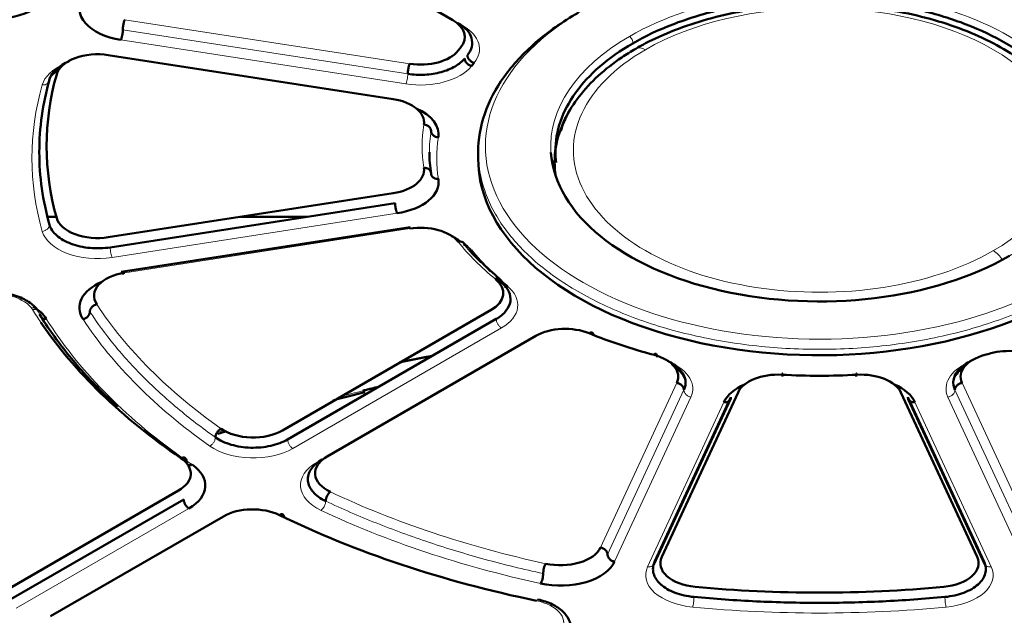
# Model space of a CAD drawing. Header units: millimetres. Extents: x 5 to 414, y 5 to 290.
# Tile 74 of 83: x 335.08 to 345.18, y 249.32 to 255.43. Entities that reach past the tile are written whole.
import ezdxf

# ---------------------------------------------------------------- set-up
doc = ezdxf.new("R2010")
doc.units = ezdxf.units.MM
doc.layers.add('1', color=7, linetype='Continuous', true_color=0xffffff)

msp = doc.modelspace()

# ---------------------------------------------------------------- linework, layer by layer
at = {"layer": '1', "color": 18, "linetype": 'Continuous', "lineweight": 50}
for p, q in [((339.52357, 255.42334), (337.32742, 256.69129)), ((338.91372, 254.61194), (335.99146, 255.06401)), ((339.78371, 254.0693), (339.78371, 254.00768)), ((335.99146, 253.1963), (338.91372, 253.64838)), ((338.93313, 253.54531), (336.01087, 253.09324)), ((335.37678, 253.40587), (335.45869, 253.40587)), ((337.34608, 253.40587), (338.03172, 253.40587)), ((339.08832, 253.30153), (336.12324, 252.84283)), ((337.77718, 251.21632), (339.91643, 252.45142)), ((339.96946, 252.35956), (337.83022, 251.12447)), ((340.37604, 252.18605), (338.2368, 250.95096)), ((341.58664, 249.84371), (342.37326, 251.53863)), ((341.59378, 249.86995), (342.3768, 251.55711)), ((342.44924, 251.60714), (341.66622, 249.91998)), ((344.9012, 249.91998), (344.11818, 251.60714)), ((344.19062, 251.55711), (344.97364, 249.86995)), ((344.19416, 251.53863), (344.98078, 249.84371)), ((334.93948, 249.57798), (336.71208, 250.60138)), ((336.76511, 250.50953), (334.99252, 249.48612)), ((337.17169, 250.33602), (335.3991, 249.31262))]:
    msp.add_line(p, q, dxfattribs=at)
at = {"layer": '1', "color": 18, "linetype": 'Continuous', "lineweight": 13}
for p, q in [((339.08196, 254.97443), (336.1597, 255.4265)), ((339.57659, 255.39273), (339.62964, 255.3621)), ((339.06254, 254.87137), (336.14028, 255.32344)), ((339.04313, 254.7683), (336.12087, 255.22038)), ((338.95255, 253.44225), (336.03029, 252.99017)), ((336.1597, 252.83381), (339.08196, 253.28589)), ((340.02249, 252.2677), (337.88325, 251.03261)), ((341.82139, 251.70427), (341.03837, 250.01711)), ((341.89383, 251.63183), (341.11082, 249.94466)), ((345.4566, 249.94466), (344.67359, 251.63183)), ((345.52905, 250.01711), (344.74603, 251.70427)), ((341.96628, 251.55938), (341.18326, 249.87222)), ((345.38416, 249.87222), (344.60114, 251.55938)), ((341.52133, 249.81992), (342.30435, 251.50708)), ((344.26307, 251.50708), (345.04609, 249.81992)), ((338.13074, 250.88972), (338.18378, 250.92035)), ((336.81814, 250.41767), (335.04555, 249.39427))]:
    msp.add_line(p, q, dxfattribs=at)
at = {"layer": '1', "color": 18, "linetype": 'Continuous', "lineweight": 50}
for centre, major_axis, start_param, end_param in [((343.28371, 254.13016), (-3.425, 0), 3.6772342, 5.49778714), ((336.26969, 255.54104), (0.575, 0), 2.77962584, 4.45058959), ((334.81473, 255.76613), (0.575, 0), 4.45058959, 5.93795583), ((339.22305, 255.24984), (-0.425, 0), 2.6960314, 3.92699082), ((335.88146, 254.827), (-0.425, 0), 4.45058959, 6.12155334), ((339.19195, 255.21144), (-0.425, 0), 1.30899694, 2.71234519), ((343.28371, 254.13016), (4.075, 0), 2.6960314, 2.71234519), ((343.28371, 254.00768), (-3.925, 0), 5.83762405, 5.85393784), ((343.28371, 254.13016), (-7.925, 0), 6.12155334, 6.44481727), ((338.80372, 254.37493), (-0.425, 0), 3.04724135, 4.45058959), ((338.80372, 254.25245), (0.575, 0), 6.188834, 7.20937516), ((343.28364, 253.96837), (-2.71562, 0), 5.99715311, 6.377384), ((343.28371, 254.06892), (-4, 0), 0, 0.09435131), ((343.28371, 254.13016), (2.75619, 0), 3.18204066, 5.49778714), ((343.28371, 254.00768), (-3.5, 0), 0.00004909, 2.35619449), ((338.80372, 253.88539), (-0.425, 0), 1.83259571, 3.23594396), ((343.28371, 253.47696), (-13.75, 0), 0.78539816, 3.17865363), ((338.80372, 253.76291), (0.575, 0), 4.97418837, 6.37753662), ((343.28371, 253.31366), (13.75, 0), 3.92699082, 6.29344457), ((335.88146, 253.43331), (-0.425, 0), 0.16163197, 1.83259571), ((339.19195, 253.04887), (-0.425, 0), 3.57084012, 4.97418837), ((343.28371, 254.00768), (-3.925, 0), 0.42924747, 0.53571702), ((336.26969, 252.5968), (-0.425, 0), 4.97418837, 6.64515212), ((343.28364, 252.47679), (-13.74145, 0), 6.23910484, 8.6393798), ((336.26969, 252.47432), (0.575, 0), 2.21540307, 3.50355946), ((339.6159, 252.62492), (-0.425, 0), 2.35619449, 3.75954274), ((343.28371, 254.00768), (-3.925, 0), 0.56570894, 0.61795008), ((343.28371, 254.06892), (4, 0), 3.73926015, 3.75954274), ((334.81473, 252.24924), (0.575, 0), 0.34522947, 0.79097455), ((343.28371, 254.13016), (-8.575, 0), 0.37381315, 0.70196808), ((340.67656, 252.01255), (-0.425, 0), 4.0944389, 5.49778714), ((343.28371, 254.13016), (-4.075, 0), 0.95284624, 1.14154886), ((345.22305, 251.78573), (-0.425, 0), 3.92699082, 5.15795023), ((341.41087, 251.76778), (-0.425, 0), 2.87979327, 4.28314151), ((345.15655, 251.76778), (-0.425, 0), 5.14163645, 6.54498469), ((343.28371, 254.13016), (4.075, 0), 5.14163645, 5.15795023), ((342.85976, 251.54364), (-0.425, 0), 4.61803767, 6.02138592), ((343.28371, 254.13016), (-4.075, 0), 1.47644502, 1.66514764), ((343.70766, 251.54364), (-0.425, 0), 3.40339204, 4.80674029), ((342.85976, 251.42116), (0.575, 0), 2.21539558, 2.87979327), ((343.70766, 251.42116), (0.575, 0), 0.26179939, 0.92619707), ((337.47666, 251.38983), (-0.425, 0), 0.68523074, 2.35619449), ((336.41156, 250.77489), (-0.425, 0), 2.35619449, 3.84356073), ((338.53732, 250.77746), (-0.425, 0), 5.49778714, 7.16875089), ((336.41156, 250.65241), (0.575, 0), 5.49778714, 6.98515338), ((343.28364, 250.86425), (-13.70697, 0), 0.01237002, 2.35619449), ((337.47222, 250.16252), (-0.425, 0), 4.0104209, 5.49778714), ((343.28371, 254.13016), (-8.575, 0), 0.86882825, 1.22556685), ((340.62785, 250.08061), (-0.425, 0), 1.20882952, 2.87979327), ((342.07674, 249.85647), (-0.425, 0), 6.02138592, 7.69234967), ((344.49068, 249.85647), (-0.425, 0), 1.73242829, 3.40339204), ((340.62785, 249.95814), (0.575, 0), 4.35042217, 6.02138592), ((343.28371, 254.13016), (-7.925, 0), 1.40916436, 1.73242829)]:
    msp.add_ellipse(centre, major_axis=major_axis, ratio=0.57735, start_param=start_param, end_param=end_param, dxfattribs=at)
at = {"layer": '1', "color": 18, "linetype": 'Continuous', "lineweight": 13}
for centre, major_axis, start_param, end_param in [((343.28371, 254.13016), (2.75619, 0), 5.49778714, 8.6393798), ((343.28364, 254.0894), (-2.52243, 0), 2.35619449, 5.49778714), ((343.28371, 254.13016), (-3.425, 0), 5.49778714, 8.6393798), ((339.22305, 255.12736), (-0.575, 0), 2.6960314, 3.92699082), ((343.28371, 254.13016), (2.75619, 0), 2.35619449, 3.18204066), ((343.28364, 254.0894), (-2.52243, 0), 5.49778714, 8.6393798), ((341.50001, 254.95588), (-0.1, 0.17321), 5.49778714, 6.28361482), ((335.88146, 254.70453), (-0.575, 0), 5.35698299, 6.12155334), ((339.19195, 255.08897), (-0.575, 0), 1.30899694, 2.71234519), ((343.28371, 254.00768), (8.075, 0), 2.97996069, 3.30322462), ((343.28371, 254.13016), (-4.075, 0), 6.188834, 6.37753662), ((343.28371, 254.06892), (-4, 0), 6.188834, 6.28318531), ((343.28371, 254.00768), (-3.925, 0), 6.188834, 6.37753662), ((335.88146, 253.31084), (0.575, 0), 3.30322462, 4.97418837), ((339.19195, 252.9264), (-0.575, 0), 3.90306089, 4.00480364), ((343.28371, 254.13016), (-4.075, 0), 0.42924747, 0.61795008), ((339.19195, 252.9264), (-0.575, 0), 3.57084012, 3.78294305), ((345.06727, 252.89632), (0.1, -0.17321), 1.63420086, 2.35619449), ((334.81473, 252.37171), (0.425, 0), 0.34522947, 1.83259571), ((339.6159, 252.50245), (0.575, 0), 5.49778714, 6.90113539), ((343.28371, 254.13016), (-8.575, 0), 0.34522947, 0.37381315), ((343.28371, 254.13016), (7.925, 0), 3.50355946, 3.8268234), ((343.28371, 254.00768), (-8.425, 0), 0.34522947, 0.68318913), ((343.28371, 254.00768), (8.075, 0), 3.50355946, 3.8268234), ((341.41087, 251.64531), (0.575, 0), 6.02138592, 7.20936407), ((345.15655, 251.64531), (0.575, 0), 2.2154139, 3.40339204), ((337.47666, 251.26736), (0.575, 0), 3.8268234, 5.49778714), ((343.28371, 254.00768), (-8.425, 0), 0.68992257, 0.70196808), ((338.53732, 250.65498), (-0.575, 0), 5.49778714, 7.16875089), ((343.28371, 254.13016), (7.925, 0), 4.02715824, 4.35042217), ((343.28371, 254.00768), (8.075, 0), 4.02715824, 4.35042217), ((342.07674, 249.73399), (-0.575, 0), 6.02138592, 7.69234967), ((344.49068, 249.73399), (0.575, 0), 4.87402095, 6.54498469), ((340.238, 249.24059), (-0.425, 0), 2.87979327, 4.36715951), ((343.28371, 254.00768), (8.075, 0), 4.55075701, 4.87402095)]:
    msp.add_ellipse(centre, major_axis=major_axis, ratio=0.57735, start_param=start_param, end_param=end_param, dxfattribs=at)
at = {"layer": '1', "color": 18, "linetype": 'Continuous', "lineweight": 50}
for points, knots in [([(341.36894, 255.18426), (341.49406, 255.2565), (341.76968, 255.38712), (342.24074, 255.53246), (342.75204, 255.62201), (343.28365, 255.65225), (343.72707, 255.62701), (344.07103, 255.57725), (344.40492, 255.50829), (344.79785, 255.38708), (345.14218, 255.22388), (345.3803, 255.07217), (345.59156, 254.90774), (345.80164, 254.68088), (345.95668, 254.38574), (345.99864, 254.13981), (345.98876, 253.9962), (345.9831, 253.95504)], [0, 0, 0, 0, 0.080607, 0.16121401, 0.24182101, 0.32242801, 0.40303502, 0.44338713, 0.48373923, 0.56434624, 0.64495324, 0.68530535, 0.72565746, 0.80626446, 0.88687146, 0.96747847, 1, 1, 1, 1]), ([(345.87378, 254.43398), (345.84566, 254.49239), (345.76921, 254.62315), (345.60175, 254.81344), (345.37687, 255.00218), (345.10815, 255.1697), (344.80243, 255.31236), (344.46638, 255.42715), (344.1073, 255.51205), (343.73234, 255.56572), (343.3488, 255.58736), (342.96405, 255.57664), (342.5855, 255.53376), (342.22033, 255.45933), (341.87564, 255.35449), (341.6042, 255.2401), (341.45286, 255.15957), (341.40001, 255.12909)], [0, 0, 0, 0, 0.05155464, 0.11934155, 0.18849309, 0.25850786, 0.32885909, 0.39917257, 0.46936113, 0.53943115, 0.60942614, 0.6794037, 0.74941978, 0.81952579, 0.88978789, 0.96026678, 1, 1, 1, 1]), ([(340.80884, 255.49779), (340.64712, 255.40442), (340.35469, 255.19874), (340.02932, 254.84722), (339.82883, 254.46567), (339.78369, 254.20119), (339.78371, 254.06889), (339.78371, 254.06888)], [0, 0, 0, 0, 0.24999357, 0.49998713, 0.7499807, 0.99997427, 1, 1, 1, 1]), ([(336.1597, 255.4265), (336.15843, 255.42377), (336.15715, 255.42063), (336.15466, 255.4137), (336.15344, 255.4099), (336.15109, 255.40177), (336.14997, 255.39745), (336.14786, 255.38844), (336.14687, 255.38376), (336.14507, 255.37422), (336.14426, 255.36936), (336.14285, 255.35966), (336.14225, 255.35481), (336.14128, 255.34531), (336.14091, 255.34066), (336.14041, 255.33173), (336.14028, 255.32745), (336.14028, 255.32344)], [0, 0, 0, 0, 0.125, 0.125, 0.25, 0.25, 0.375, 0.375, 0.5, 0.5, 0.625, 0.625, 0.75, 0.75, 0.875, 0.875, 1, 1, 1, 1]), ([(336.14028, 255.32344), (336.14028, 255.31943), (336.14016, 255.31516), (336.13966, 255.30623), (336.13929, 255.30157), (336.13832, 255.29207), (336.13772, 255.28722), (336.13631, 255.27752), (336.1355, 255.27266), (336.1337, 255.26312), (336.13271, 255.25844), (336.1306, 255.24943), (336.12948, 255.24511), (336.12713, 255.23698), (336.12591, 255.23318), (336.12341, 255.22625), (336.12214, 255.22312), (336.12087, 255.22038)], [0, 0, 0, 0, 0.125, 0.125, 0.25, 0.25, 0.375, 0.375, 0.5, 0.5, 0.625, 0.625, 0.75, 0.75, 0.875, 0.875, 1, 1, 1, 1]), ([(340.58327, 253.96307), (340.57831, 254.00156), (340.56922, 254.14252), (340.61073, 254.38572), (340.76584, 254.68093), (341.01758, 254.95289), (341.24382, 255.11202), (341.36894, 255.18426)], [0, 0, 0, 0, 0.08616541, 0.31462406, 0.5430827, 0.77154135, 1, 1, 1, 1]), ([(341.40001, 255.12909), (341.35025, 255.10038), (341.21196, 255.01407), (341.00796, 254.85511), (340.8144, 254.64441), (340.68845, 254.4531), (340.64451, 254.33052), (340.63257, 254.28826)], [0, 0, 0, 0, 0.13127177, 0.3798366, 0.62838822, 0.87451558, 1, 1, 1, 1]), ([(335.38798, 254.81222), (335.39911, 254.85161), (335.44728, 254.92345), (335.53837, 254.97859), (335.58705, 254.99908)], [0, 0, 0, 0, 0.53590568, 1, 1, 1, 1]), ([(339.06254, 254.87137), (339.06254, 254.87537), (339.06267, 254.87965), (339.06317, 254.88858), (339.06354, 254.89323), (339.06451, 254.90273), (339.06511, 254.90758), (339.06652, 254.91729), (339.06733, 254.92215), (339.06913, 254.93169), (339.07011, 254.93637), (339.07223, 254.94537), (339.07335, 254.9497), (339.0757, 254.95782), (339.07692, 254.96163), (339.07941, 254.96856), (339.08069, 254.97169), (339.08196, 254.97443)], [0, 0, 0, 0, 0.125, 0.125, 0.25, 0.25, 0.375, 0.375, 0.5, 0.5, 0.625, 0.625, 0.75, 0.75, 0.875, 0.875, 1, 1, 1, 1]), ([(338.95255, 253.44225), (338.95128, 253.44499), (338.95001, 253.44812), (338.94751, 253.45505), (338.94629, 253.45885), (338.94394, 253.46698), (338.94282, 253.4713), (338.94071, 253.48031), (338.93972, 253.48499), (338.93792, 253.49453), (338.93711, 253.49939), (338.9357, 253.5091), (338.9351, 253.51394), (338.93413, 253.52345), (338.93376, 253.5281), (338.93326, 253.53703), (338.93313, 253.5413), (338.93313, 253.54531)], [0, 0, 0, 0, 0.125, 0.125, 0.25, 0.25, 0.375, 0.375, 0.5, 0.5, 0.625, 0.625, 0.75, 0.75, 0.875, 0.875, 1, 1, 1, 1]), ([(339.08196, 253.28589), (339.08069, 253.28862), (339.07941, 253.29097), (339.07692, 253.29477), (339.0757, 253.29623), (339.07335, 253.29823), (339.07223, 253.29875), (339.07094, 253.29881), (339.0707, 253.2988), (339.07048, 253.29876)], [0, 0, 0, 0, 0.31031808, 0.31031808, 0.62063615, 0.62063615, 0.93095423, 0.93095423, 1, 1, 1, 1]), ([(339.51203, 253.20941), (339.52432, 253.2035), (339.55607, 253.18668), (339.58386, 253.16755), (339.59952, 253.15481)], [0, 0, 0, 0, 0.37182429, 1, 1, 1, 1]), ([(336.14028, 252.8144), (336.14028, 252.81841), (336.14041, 252.82215), (336.14091, 252.82894), (336.14128, 252.83199), (336.14225, 252.8373), (336.14285, 252.83956), (336.14426, 252.84318), (336.14507, 252.84455), (336.14687, 252.84635), (336.14786, 252.84678), (336.14997, 252.84668), (336.15109, 252.84615), (336.15344, 252.84416), (336.15466, 252.8427), (336.15715, 252.83889), (336.15843, 252.83655), (336.1597, 252.83381)], [0, 0, 0, 0, 0.125, 0.125, 0.25, 0.25, 0.375, 0.375, 0.5, 0.5, 0.625, 0.625, 0.75, 0.75, 0.875, 0.875, 1, 1, 1, 1]), ([(335.27873, 252.43248), (335.25903, 252.46326), (335.20548, 252.52172), (335.0754, 252.59292), (334.92872, 252.62708), (334.79604, 252.63273), (334.72796, 252.6269), (334.69327, 252.62161)], [0, 0, 0, 0, 0.20814089, 0.44437832, 0.70768971, 0.85056157, 1, 1, 1, 1]), ([(340.08457, 252.69478), (340.07662, 252.69152), (340.06654, 252.68938), (340.05745, 252.68997), (340.05566, 252.6902)], [0, 0, 0, 0, 0.79724949, 1, 1, 1, 1]), ([(335.28523, 252.40817), (335.37071, 252.27093), (335.563, 252.00071), (335.8446, 251.68767), (336.02918, 251.51074), (336.08502, 251.4594)], [0, 0, 0, 0, 0.41398225, 0.8279645, 1, 1, 1, 1]), ([(335.3558, 252.36158), (335.34662, 252.35968), (335.3327, 252.35918), (335.32041, 252.36234), (335.31657, 252.36377)], [0, 0, 0, 0, 0.66627801, 1, 1, 1, 1]), ([(333.63853, 246.95479), (333.74837, 246.88913), (334.07052, 246.70435), (334.66607, 246.40698), (335.4381, 246.06751), (336.29012, 245.74872), (337.18636, 245.46562), (338.31234, 245.17076), (339.68272, 244.90203), (341.30447, 244.70659), (342.94777, 244.62575), (344.59575, 244.65983), (346.22472, 244.80831), (347.60518, 245.03525), (348.75126, 245.29539), (349.68939, 245.55672), (350.58706, 245.8584), (351.39223, 246.17846), (352.09871, 246.50212), (352.76169, 246.84691), (353.42296, 247.23963), (354.07115, 247.68521), (354.67151, 248.16685), (355.17687, 248.64358), (355.59594, 249.10692), (355.94063, 249.5523), (356.22648, 249.99206), (356.48117, 250.46124), (356.7071, 250.9891), (356.88117, 251.5602), (356.93775, 251.95745), (356.95191, 252.14084)], [0, 0, 0, 0, 0.01508633, 0.04338786, 0.07518611, 0.10783624, 0.1404302, 0.1728754, 0.22611041, 0.27866124, 0.33119419, 0.38372667, 0.43626098, 0.48879951, 0.52084302, 0.55408573, 0.58841364, 0.62014185, 0.64752518, 0.67460498, 0.70536438, 0.7380566, 0.7707068, 0.80328351, 0.83019058, 0.85683612, 0.88353483, 0.90759348, 0.93676305, 0.97105488, 1, 1, 1, 1]), ([(338.97722, 251.91429), (338.98071, 251.91502), (338.98993, 251.91694), (339.00487, 251.92004), (339.02205, 251.92358), (339.03923, 251.92711), (339.05639, 251.93062), (339.07354, 251.93411), (339.09068, 251.93758), (339.10781, 251.94103), (339.12494, 251.94446), (339.14205, 251.94788), (339.15915, 251.95127), (339.17624, 251.95465), (339.19332, 251.95801), (339.2104, 251.96136), (339.22746, 251.96468), (339.24451, 251.96799), (339.26156, 251.97128), (339.27859, 251.97455), (339.29553, 251.97779), (339.3068, 251.97993), (339.31239, 251.98099)], [0, 0, 0, 0, 0.03122612, 0.08255271, 0.133845, 0.18510315, 0.23632733, 0.28751771, 0.33867445, 0.38979771, 0.44088766, 0.49194444, 0.54296822, 0.59395916, 0.64491741, 0.69584312, 0.74673644, 0.79759752, 0.84842651, 0.89922355, 0.9499888, 1, 1, 1, 1]), ([(341.72488, 251.93117), (341.73799, 251.92506), (341.79434, 251.89603), (341.87261, 251.832), (341.91926, 251.73282), (341.90889, 251.66427), (341.89383, 251.63183)], [0, 0, 0, 0, 0.08745247, 0.39163498, 0.69581749, 1, 1, 1, 1]), ([(344.67359, 251.63183), (344.65853, 251.66427), (344.64816, 251.73282), (344.69481, 251.832), (344.76951, 251.89311), (344.82037, 251.92031), (344.82847, 251.92437)], [0, 0, 0, 0, 0.31416285, 0.62832571, 0.94248856, 1, 1, 1, 1]), ([(341.79692, 251.86644), (341.81633, 251.85413), (341.85808, 251.82234), (341.8983, 251.77025), (341.90946, 251.73387), (341.91055, 251.7166)], [0, 0, 0, 0, 0.26918916, 0.65234231, 1, 1, 1, 1]), ([(344.65687, 251.7166), (344.65796, 251.73387), (344.66912, 251.77025), (344.70773, 251.82025), (344.74602, 251.85022), (344.76198, 251.86089)], [0, 0, 0, 0, 0.3621648, 0.76130622, 1, 1, 1, 1]), ([(338.75538, 251.66179), (338.75011, 251.66053), (338.73746, 251.65748), (338.71741, 251.65262), (338.69524, 251.64722), (338.67305, 251.64178), (338.65084, 251.63631), (338.62862, 251.6308), (338.6138, 251.6271), (338.60638, 251.62524)], [0, 0, 0, 0, 0.10605929, 0.25469569, 0.40347227, 0.55238999, 0.70144986, 0.85065286, 1, 1, 1, 1]), ([(338.60639, 251.62523), (338.60809, 251.6217), (338.60977, 251.6186), (338.61296, 251.61349), (338.61447, 251.61149), (338.61724, 251.60875), (338.61849, 251.608), (338.62067, 251.60777), (338.62159, 251.60829), (338.62235, 251.60937)], [0, 0, 0, 0, 0.25, 0.25, 0.5, 0.5, 0.75, 0.75, 1, 1, 1, 1]), ([(341.89383, 251.63183), (341.89383, 251.63584), (341.89337, 251.63992), (341.89152, 251.64806), (341.89013, 251.65213), (341.8865, 251.6601), (341.88426, 251.664), (341.87899, 251.67148), (341.87597, 251.67506), (341.86926, 251.68177), (341.86558, 251.68489), (341.85769, 251.69056), (341.85349, 251.69311), (341.84473, 251.69753), (341.84017, 251.69941), (341.83087, 251.70241), (341.82613, 251.70354), (341.82139, 251.70427)], [0, 0, 0, 0, 0.125, 0.125, 0.25, 0.25, 0.375, 0.375, 0.5, 0.5, 0.625, 0.625, 0.75, 0.75, 0.875, 0.875, 1, 1, 1, 1]), ([(344.74603, 251.70427), (344.74129, 251.70354), (344.73655, 251.70241), (344.72725, 251.69941), (344.72269, 251.69753), (344.71393, 251.69311), (344.70973, 251.69056), (344.70184, 251.68489), (344.69816, 251.68177), (344.69145, 251.67506), (344.68843, 251.67148), (344.68316, 251.664), (344.68092, 251.6601), (344.67729, 251.65213), (344.6759, 251.64806), (344.67405, 251.63992), (344.67359, 251.63584), (344.67359, 251.63183)], [0, 0, 0, 0, 0.125, 0.125, 0.25, 0.25, 0.375, 0.375, 0.5, 0.5, 0.625, 0.625, 0.75, 0.75, 0.875, 0.875, 1, 1, 1, 1]), ([(342.3768, 251.55711), (342.3768, 251.55311), (342.37633, 251.54917), (342.37448, 251.54159), (342.3731, 251.53795), (342.36947, 251.53111), (342.36722, 251.52791), (342.36195, 251.52206), (342.35893, 251.51941), (342.35222, 251.51478), (342.34854, 251.51279), (342.34066, 251.50956), (342.33646, 251.50831), (342.32769, 251.5066), (342.32314, 251.50614), (342.31383, 251.50601), (342.30909, 251.50635), (342.30435, 251.50708)], [0, 0, 0, 0, 0.125, 0.125, 0.25, 0.25, 0.375, 0.375, 0.5, 0.5, 0.625, 0.625, 0.75, 0.75, 0.875, 0.875, 1, 1, 1, 1]), ([(344.26307, 251.50708), (344.25833, 251.50635), (344.25359, 251.50601), (344.24429, 251.50614), (344.23973, 251.5066), (344.23096, 251.50831), (344.22676, 251.50956), (344.21888, 251.51279), (344.2152, 251.51478), (344.20849, 251.51941), (344.20547, 251.52206), (344.2002, 251.52791), (344.19795, 251.53111), (344.19432, 251.53795), (344.19294, 251.54159), (344.19109, 251.54917), (344.19062, 251.55311), (344.19062, 251.55711)], [0, 0, 0, 0, 0.125, 0.125, 0.25, 0.25, 0.375, 0.375, 0.5, 0.5, 0.625, 0.625, 0.75, 0.75, 0.875, 0.875, 1, 1, 1, 1]), ([(336.81814, 250.41767), (336.81467, 250.41968), (336.8112, 250.42207), (336.80439, 250.42757), (336.80105, 250.43066), (336.79464, 250.43744), (336.79156, 250.44111), (336.78579, 250.4489), (336.7831, 250.45301), (336.77819, 250.46151), (336.77597, 250.4659), (336.77212, 250.47479), (336.77047, 250.47929), (336.76782, 250.48823), (336.7668, 250.49267), (336.76545, 250.50131), (336.76511, 250.50552), (336.76511, 250.50953)], [0, 0, 0, 0, 0.125, 0.125, 0.25, 0.25, 0.375, 0.375, 0.5, 0.5, 0.625, 0.625, 0.75, 0.75, 0.875, 0.875, 1, 1, 1, 1]), ([(341.03837, 250.01711), (341.04311, 250.01637), (341.04785, 250.01524), (341.05716, 250.01224), (341.06171, 250.01037), (341.07048, 250.00594), (341.07468, 250.0034), (341.08256, 249.99772), (341.08624, 249.9946), (341.09295, 249.98789), (341.09597, 249.98431), (341.10124, 249.97683), (341.10349, 249.97293), (341.10712, 249.96497), (341.1085, 249.9609), (341.11035, 249.95275), (341.11082, 249.94867), (341.11082, 249.94466)], [0, 0, 0, 0, 0.125, 0.125, 0.25, 0.25, 0.375, 0.375, 0.5, 0.5, 0.625, 0.625, 0.75, 0.75, 0.875, 0.875, 1, 1, 1, 1]), ([(341.11082, 249.94466), (341.11082, 249.94065), (341.11128, 249.93657), (341.11313, 249.92843), (341.11452, 249.92436), (341.11814, 249.91639), (341.12039, 249.91249), (341.12566, 249.90501), (341.12868, 249.90143), (341.13539, 249.89472), (341.13907, 249.8916), (341.14695, 249.88593), (341.15116, 249.88338), (341.15992, 249.87896), (341.16448, 249.87708), (341.17378, 249.87408), (341.17852, 249.87295), (341.18326, 249.87222)], [0, 0, 0, 0, 0.125, 0.125, 0.25, 0.25, 0.375, 0.375, 0.5, 0.5, 0.625, 0.625, 0.75, 0.75, 0.875, 0.875, 1, 1, 1, 1]), ([(340.73749, 249.19203), (340.73514, 249.22206), (340.71939, 249.28221), (340.65544, 249.36703), (340.54616, 249.44051), (340.452, 249.47215), (340.39707, 249.48368)], [0, 0, 0, 0, 0.21146736, 0.44985765, 0.71340472, 1, 1, 1, 1])]:
    msp.add_open_spline(points, degree=3, knots=knots, dxfattribs=at)
for points, degree in [([(339.5766, 255.39272), (339.61273, 255.37187), (339.67422, 255.32338), (339.72366, 255.23819), (339.72623, 255.14835), (339.69625, 255.09081), (339.67423, 255.06419)], 3), ([(339.67423, 255.06419), (339.67423, 255.05623), (339.67776, 255.03915), (339.69282, 255.01464), (339.71531, 254.99481), (339.73311, 254.98672), (339.74191, 254.98429)], 3), ([(339.64659, 255.03006), (339.62238, 254.99952), (339.5547, 254.94289), (339.40926, 254.88362), (339.23746, 254.85669), (339.11874, 254.86267), (339.06254, 254.87137)], 3), ([(339.71479, 254.9508), (339.70592, 254.95315), (339.68799, 254.96107), (339.66532, 254.98069), (339.65014, 255.00506), (339.64659, 255.0221), (339.64659, 255.03006)], 3), ([(335.38477, 254.7947), (335.38267, 254.84297), (335.43784, 254.87921)], 2), ([(335.43784, 254.87921), (335.45261, 254.89415), (335.46929, 254.90797), (335.48798, 254.92076)], 3), ([(335.38798, 253.32562), (335.35331, 253.44839), (335.30113, 253.69566), (335.275, 254.06892), (335.30113, 254.44218), (335.35331, 254.68945), (335.38798, 254.81222)], 3), ([(339.3015, 254.28649), (339.3015, 254.29446), (339.29762, 254.31077), (339.281, 254.33203), (339.25618, 254.34702), (339.23655, 254.35128), (339.22683, 254.35181)], 3), ([(339.37617, 254.22118), (339.36646, 254.22171), (339.34682, 254.22597), (339.322, 254.24095), (339.30539, 254.26221), (339.3015, 254.27853), (339.3015, 254.28649)], 3), ([(339.22683, 253.90851), (339.23655, 253.90904), (339.25618, 253.90692), (339.281, 253.89465), (339.29762, 253.8752), (339.3015, 253.85931), (339.3015, 253.85135)], 3), ([(339.3015, 253.85135), (339.3015, 253.84338), (339.30539, 253.82749), (339.322, 253.80805), (339.34682, 253.79577), (339.36646, 253.79366), (339.37617, 253.79419)], 3), ([(336.01087, 253.09324), (335.94411, 253.08291), (335.8013, 253.07844), (335.60214, 253.12251), (335.45074, 253.20923), (335.39911, 253.28623), (335.38798, 253.32562)], 3), ([(339.64659, 253.10778), (339.64659, 253.11574), (339.64304, 253.13091), (339.62787, 253.14725), (339.6052, 253.15489), (339.58727, 253.15334), (339.5784, 253.15099)], 3), ([(339.82358, 252.93346), (339.71389, 253.02972), (339.63786, 253.13546)], 2), ([(340.0096, 252.76405), (339.82358, 252.93346)], 1), ([(339.96231, 252.76708), (339.97026, 252.77035), (339.98633, 252.77376), (340.00665, 252.76847), (340.02026, 252.75369), (340.02344, 252.7389), (340.02344, 252.73093)], 3), ([(340.02344, 252.73093), (340.05714, 252.70356), (340.10826, 252.6414), (340.12443, 252.53905), (340.07893, 252.43968), (340.01059, 252.38331), (339.96946, 252.35956)], 3), ([(335.80209, 252.43334), (335.80209, 252.42537), (335.79844, 252.40847), (335.78283, 252.3847), (335.75952, 252.36598), (335.74108, 252.35876), (335.73195, 252.35677)], 3), ([(335.87223, 252.50991), (335.86311, 252.50791), (335.84467, 252.50069), (335.82135, 252.48197), (335.80574, 252.4582), (335.80209, 252.4413), (335.80209, 252.43334)], 3), ([(340.96625, 252.1866), (340.96625, 252.19457), (340.96399, 252.20883), (340.95432, 252.22133), (340.93987, 252.22323), (340.92845, 252.21714), (340.9228, 252.21255)], 3), ([(341.58775, 251.99089), (341.59181, 251.99601), (341.60002, 252.00318), (341.61039, 252.00264), (341.61734, 251.99105), (341.61896, 251.97699), (341.61896, 251.96903)], 3), ([(342.90686, 251.76979), (342.90686, 251.77776), (342.9065, 251.79162), (342.90492, 251.80238), (342.90258, 251.80168), (342.90072, 251.79353), (342.8998, 251.78792)], 3), ([(343.66762, 251.78792), (343.6667, 251.79353), (343.66484, 251.80168), (343.6625, 251.80238), (343.66092, 251.79162), (343.66056, 251.77776), (343.66056, 251.76979)], 3), ([(338.62235, 251.60937), (338.51415, 251.5823), (338.40607, 251.55403), (338.29806, 251.52484)], 3), ([(336.35786, 251.22389), (336.49514, 251.11249), (336.6405, 251.0044), (336.79334, 250.90006)], 3), ([(337.08953, 251.1459), (337.08953, 251.15387), (337.09255, 251.1714), (337.10547, 251.19785), (337.12477, 251.22059), (337.14004, 251.23098), (337.1476, 251.23454)], 3), ([(337.83022, 251.12447), (337.78134, 251.09625), (337.66153, 251.05116), (337.4509, 251.03182), (337.24467, 251.06322), (337.13327, 251.11501), (337.08953, 251.1459)], 3), ([(337.20486, 251.20801), (337.17491, 251.19905), (337.14496, 251.19009), (337.115, 251.18115)], 3), ([(336.73607, 250.93333), (336.74352, 250.93697), (336.75858, 250.94113), (336.77762, 250.9368), (336.79036, 250.92267), (336.79334, 250.90802), (336.79334, 250.90006)], 3), ([(338.2209, 250.49271), (338.16738, 250.51796), (338.07769, 250.58228), (338.0233, 250.70134), (338.05679, 250.82295), (338.1349, 250.89213), (338.18377, 250.92034)], 3), ([(336.79334, 250.90006), (336.79334, 250.89209), (336.79632, 250.87744), (336.80907, 250.86331), (336.8281, 250.85898), (336.84316, 250.86314), (336.85061, 250.86678)], 3), ([(338.26836, 250.58747), (338.26219, 250.58311), (338.24971, 250.57111), (338.23393, 250.54633), (338.22337, 250.51852), (338.2209, 250.50067), (338.2209, 250.49271)], 3), ([(337.79508, 250.3217), (337.79508, 250.32967), (337.79256, 250.34405), (337.78178, 250.35705), (337.76568, 250.35969), (337.75295, 250.35418), (337.74665, 250.34988)], 3), ([(340.4508, 249.74941), (340.4508, 249.75737), (340.45218, 249.77558), (340.45809, 249.80495), (340.46692, 249.83204), (340.4739, 249.84587), (340.47735, 249.85114)], 3), ([(341.99628, 249.51032), (341.92806, 249.51674), (341.79468, 249.54655), (341.64447, 249.63396), (341.56816, 249.74895), (341.57589, 249.8314), (341.59378, 249.86995)], 3), ([(344.97364, 249.86995), (344.99153, 249.8314), (344.99926, 249.74895), (344.92295, 249.63396), (344.77274, 249.54655), (344.63936, 249.51674), (344.57114, 249.51032)], 3), ([(340.42424, 249.64767), (340.42769, 249.65294), (340.43468, 249.66678), (340.4435, 249.69386), (340.44941, 249.72323), (340.4508, 249.74144), (340.4508, 249.74941)], 3), ([(344.57114, 249.51032), (344.3585, 249.4903), (343.93021, 249.46018), (343.28371, 249.44509), (342.63721, 249.46018), (342.20892, 249.4903), (341.99628, 249.51032)], 3)]:
    msp.add_open_spline(points, degree=degree, dxfattribs=at)
at = {"layer": '1', "color": 18, "linetype": 'Continuous', "lineweight": 13}
for points in [[(341.36894, 255.18426), (341.37033, 255.18943), (341.37071, 255.20208), (341.36383, 255.22351), (341.35101, 255.2431), (341.34014, 255.25228), (341.33479, 255.25537)], [(335.38798, 254.81222), (335.38798, 254.80426), (335.38413, 254.78851), (335.36766, 254.76971), (335.34305, 254.7584), (335.32359, 254.75704), (335.31396, 254.75795)], [(335.31396, 253.25741), (335.32359, 253.25832), (335.34305, 253.26334), (335.36766, 253.27928), (335.38413, 253.30119), (335.38798, 253.31766), (335.38798, 253.32562)], [(335.28523, 252.40817), (335.28523, 252.41613), (335.28156, 252.43147), (335.26585, 252.44857), (335.24239, 252.45732), (335.22383, 252.45666), (335.21465, 252.45475)], [(337.08953, 251.1459), (336.95318, 251.24222), (336.69385, 251.4413), (336.34796, 251.757), (336.04734, 252.0878), (335.87839, 252.31701), (335.80209, 252.43334)], [(338.36458, 251.56278), (338.44515, 251.5842), (338.52575, 251.60505), (338.60639, 251.62523)], [(337.10621, 251.19907), (337.13211, 251.20681), (337.15801, 251.21455), (337.1839, 251.22229)], [(337.03146, 251.05726), (337.03901, 251.06083), (337.05428, 251.07122), (337.07358, 251.09396), (337.0865, 251.12041), (337.08953, 251.13794), (337.08953, 251.1459)], [(338.2209, 250.49271), (338.2209, 250.48474), (338.21843, 250.46689), (338.20786, 250.43908), (338.19209, 250.41431), (338.17961, 250.4023), (338.17343, 250.39794)], [(340.4508, 249.74941), (340.24931, 249.79345), (339.85231, 249.891), (339.27935, 250.06456), (338.73253, 250.26426), (338.38771, 250.41399), (338.2209, 250.49271)], [(341.99628, 249.51032), (341.99628, 249.50235), (341.99565, 249.48403), (341.99296, 249.45416), (341.98895, 249.42633), (341.98578, 249.4119), (341.98421, 249.40635)], [(344.58321, 249.40635), (344.58164, 249.4119), (344.57847, 249.42633), (344.57446, 249.45416), (344.57177, 249.48403), (344.57114, 249.50235), (344.57114, 249.51032)], [(340.38182, 249.47149), (340.38512, 249.47678), (340.3918, 249.48431), (340.39742, 249.48426), (340.39977, 249.48236)]]:
    msp.add_open_spline(points, degree=3, dxfattribs=at)
for points, knots in [([(339.04313, 254.7683), (339.0444, 254.77104), (339.04567, 254.77417), (339.04817, 254.78111), (339.04939, 254.78491), (339.05174, 254.79303), (339.05286, 254.79736), (339.05497, 254.80636), (339.05596, 254.81104), (339.05776, 254.82058), (339.05857, 254.82544), (339.05998, 254.83515), (339.06058, 254.84), (339.06155, 254.8495), (339.06192, 254.85415), (339.06242, 254.86308), (339.06254, 254.86736), (339.06254, 254.87137)], [0, 0, 0, 0, 0.125, 0.125, 0.25, 0.25, 0.375, 0.375, 0.5, 0.5, 0.625, 0.625, 0.75, 0.75, 0.875, 0.875, 1, 1, 1, 1]), ([(339.78371, 254.06888), (339.78373, 253.93661), (339.81764, 253.73806), (339.92905, 253.48139), (340.08341, 253.23223), (340.35477, 252.93901), (340.72014, 252.68206), (341.05977, 252.50437), (341.42787, 252.34672), (341.93575, 252.18995), (342.59648, 252.07425), (343.28371, 252.03517), (343.97093, 252.07425), (344.63174, 252.18998), (345.24074, 252.37792), (345.59661, 252.54653), (345.75858, 252.64005)], [0, 0, 0, 0, 0.08330873, 0.12501762, 0.16672651, 0.25004381, 0.33336111, 0.37507, 0.41677889, 0.50009619, 0.58341349, 0.6667308, 0.7500481, 0.8333654, 0.9166827, 1, 1, 1, 1]), ([(336.01087, 253.09324), (336.01087, 253.08923), (336.011, 253.08495), (336.0115, 253.07602), (336.01187, 253.07137), (336.01284, 253.06187), (336.01344, 253.05702), (336.01485, 253.04731), (336.01566, 253.04246), (336.01746, 253.03292), (336.01845, 253.02823), (336.02056, 253.01923), (336.02168, 253.0149), (336.02403, 253.00678), (336.02525, 253.00298), (336.02775, 252.99604), (336.02902, 252.99291), (336.03029, 252.99017)], [0, 0, 0, 0, 0.125, 0.125, 0.25, 0.25, 0.375, 0.375, 0.5, 0.5, 0.625, 0.625, 0.75, 0.75, 0.875, 0.875, 1, 1, 1, 1]), ([(340.02249, 252.2677), (340.01902, 252.26971), (340.01555, 252.27211), (340.00874, 252.2776), (340.0054, 252.2807), (339.99899, 252.28747), (339.99591, 252.29114), (339.99014, 252.29893), (339.98745, 252.30304), (339.98254, 252.31154), (339.98032, 252.31593), (339.97647, 252.32482), (339.97482, 252.32932), (339.97217, 252.33826), (339.97115, 252.3427), (339.9698, 252.35135), (339.96946, 252.35555), (339.96946, 252.35956)], [0, 0, 0, 0, 0.125, 0.125, 0.25, 0.25, 0.375, 0.375, 0.5, 0.5, 0.625, 0.625, 0.75, 0.75, 0.875, 0.875, 1, 1, 1, 1]), ([(356.96446, 252.14936), (356.9541, 252.05139), (356.90494, 251.69535), (356.74818, 251.08522), (356.42083, 250.33071), (355.96696, 249.59835), (355.39095, 248.89521), (354.69833, 248.22805), (353.89579, 247.6033), (352.99105, 247.02697), (351.99282, 246.50462), (350.91072, 246.04127), (349.75516, 245.64139), (348.53728, 245.30883), (347.26881, 245.04679), (345.96196, 244.85779), (344.62931, 244.74366), (343.28371, 244.7055), (341.93811, 244.74366), (340.60546, 244.85779), (339.29861, 245.04679), (338.03014, 245.30883), (336.81226, 245.64139), (335.65669, 246.04128), (334.57466, 246.50458), (333.90899, 246.85293), (333.59195, 247.03597)], [0, 0, 0, 0, 0.01621113, 0.05898456, 0.10175799, 0.14453142, 0.18730485, 0.23007828, 0.2728517, 0.31562513, 0.35839856, 0.40117199, 0.44394542, 0.48671885, 0.52949228, 0.57226571, 0.61503914, 0.65781257, 0.700586, 0.74335943, 0.78613285, 0.82890628, 0.87167971, 0.91445314, 0.95722657, 1, 1, 1, 1]), ([(341.96628, 251.55938), (341.96154, 251.56012), (341.95679, 251.56125), (341.94749, 251.56425), (341.94293, 251.56612), (341.93417, 251.57055), (341.92997, 251.57309), (341.92209, 251.57877), (341.9184, 251.58189), (341.9117, 251.5886), (341.90868, 251.59218), (341.90341, 251.59966), (341.90116, 251.60356), (341.89753, 251.61152), (341.89615, 251.61559), (341.8943, 251.62374), (341.89383, 251.62782), (341.89383, 251.63183)], [0, 0, 0, 0, 0.125, 0.125, 0.25, 0.25, 0.375, 0.375, 0.5, 0.5, 0.625, 0.625, 0.75, 0.75, 0.875, 0.875, 1, 1, 1, 1]), ([(344.67359, 251.63183), (344.67359, 251.62782), (344.67312, 251.62374), (344.67127, 251.61559), (344.66989, 251.61152), (344.66626, 251.60356), (344.66401, 251.59966), (344.65874, 251.59218), (344.65572, 251.5886), (344.64902, 251.58189), (344.64533, 251.57877), (344.63745, 251.57309), (344.63325, 251.57055), (344.62449, 251.56612), (344.61993, 251.56425), (344.61063, 251.56125), (344.60588, 251.56012), (344.60114, 251.55938)], [0, 0, 0, 0, 0.125, 0.125, 0.25, 0.25, 0.375, 0.375, 0.5, 0.5, 0.625, 0.625, 0.75, 0.75, 0.875, 0.875, 1, 1, 1, 1]), ([(337.83022, 251.12447), (337.83022, 251.12046), (337.83056, 251.11625), (337.83191, 251.10761), (337.83292, 251.10317), (337.83558, 251.09423), (337.83723, 251.08973), (337.84108, 251.08084), (337.84329, 251.07645), (337.8482, 251.06795), (337.8509, 251.06384), (337.85667, 251.05605), (337.85975, 251.05238), (337.86616, 251.04561), (337.8695, 251.04251), (337.87631, 251.03701), (337.87978, 251.03462), (337.88325, 251.03261)], [0, 0, 0, 0, 0.125, 0.125, 0.25, 0.25, 0.375, 0.375, 0.5, 0.5, 0.625, 0.625, 0.75, 0.75, 0.875, 0.875, 1, 1, 1, 1]), ([(338.13074, 250.88972), (338.13421, 250.88772), (338.13768, 250.88611), (338.14449, 250.88374), (338.14782, 250.88299), (338.15424, 250.88235), (338.15731, 250.88247), (338.16309, 250.88359), (338.16578, 250.88459), (338.16824, 250.88601)], [0, 0, 0, 0, 0.25, 0.25, 0.5, 0.5, 0.75, 0.75, 1, 1, 1, 1]), ([(341.52133, 249.81992), (341.52608, 249.81918), (341.53082, 249.81884), (341.54012, 249.81897), (341.54468, 249.81943), (341.55344, 249.82115), (341.55764, 249.82239), (341.56552, 249.82563), (341.56921, 249.82761), (341.57591, 249.83224), (341.57894, 249.83489), (341.5842, 249.84074), (341.58645, 249.84394), (341.59008, 249.85079), (341.59146, 249.85443), (341.59331, 249.862), (341.59378, 249.86594), (341.59378, 249.86995)], [0, 0, 0, 0, 0.125, 0.125, 0.25, 0.25, 0.375, 0.375, 0.5, 0.5, 0.625, 0.625, 0.75, 0.75, 0.875, 0.875, 1, 1, 1, 1]), ([(344.97364, 249.86995), (344.97364, 249.86594), (344.97411, 249.862), (344.97596, 249.85443), (344.97734, 249.85079), (344.98097, 249.84394), (344.98322, 249.84074), (344.98848, 249.83489), (344.99151, 249.83224), (344.99821, 249.82761), (345.0019, 249.82563), (345.00978, 249.82239), (345.01398, 249.82115), (345.02274, 249.81943), (345.0273, 249.81897), (345.0366, 249.81884), (345.04134, 249.81918), (345.04609, 249.81992)], [0, 0, 0, 0, 0.125, 0.125, 0.25, 0.25, 0.375, 0.375, 0.5, 0.5, 0.625, 0.625, 0.75, 0.75, 0.875, 0.875, 1, 1, 1, 1])]:
    msp.add_open_spline(points, degree=3, knots=knots, dxfattribs=at)

doc.saveas('drawing.dxf')
